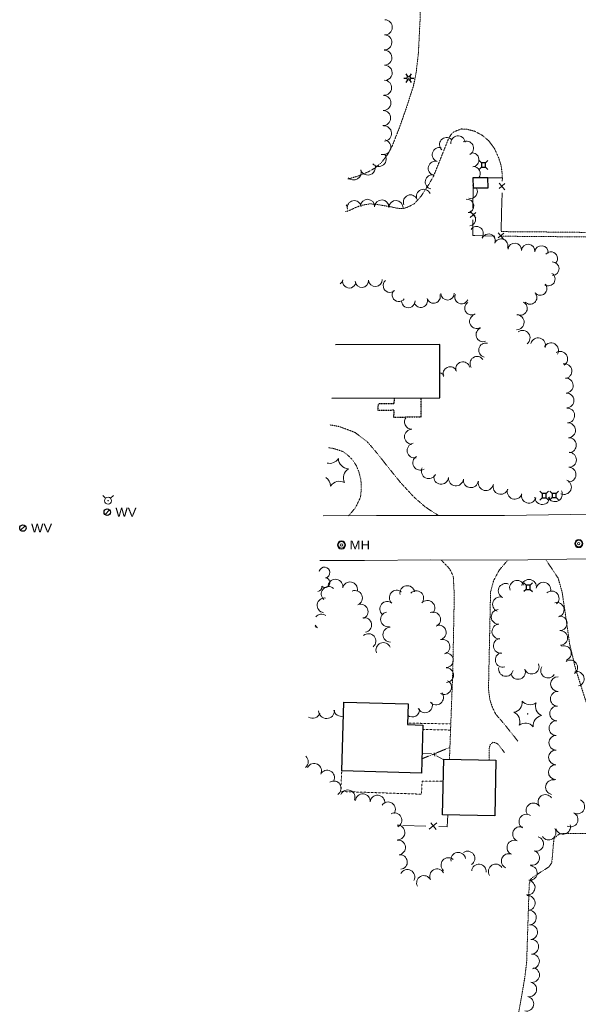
# Model space of a CAD drawing. Extents: x 386588 to 390135, y 96998 to 113606.
# Tile 31 of 92: x 387303 to 387607, y 99596 to 100133. Entities that reach past the tile are written whole.
import ezdxf
from ezdxf.enums import TextEntityAlignment as Align

# ---------------------------------------------------------------- set-up
doc = ezdxf.new("R2010")
doc.units = 0
doc.header["$MEASUREMENT"] = 0
doc.linetypes.add('Wisdot3', pattern=[0.1875, 0.125, -0.0625])
doc.linetypes.add('Wisdot5', pattern=[0.1, 0.05, -0.05])
for name, color, linetype, lineweight in [('E_BLD', 241, 'Continuous', 25), ('E_DWY', 2, 'Wisdot3', 15), ('E_LAND_Vegetation', 3, 'Continuous', 15), ('E_LTG', 21, 'Continuous', 25), ('E_MISCPROP_HvyDash', 241, 'Wisdot3', 25), ('E_MISCPROP_Railing', 30, 'Continuous', 15), ('E_PATH_Sidewalk', 2, 'Wisdot5', 15), ('E_UTL_AG_Bold', 30, 'Continuous', 25), ('E_UTL_MH', 30, 'Continuous', 15), ('E_UTL_W', 5, 'Continuous', 25), ('E_UTL_WHydrant', 4, 'Continuous', 15)]:
    doc.layers.add(name, color=color, linetype=linetype, lineweight=lineweight)
doc.layers.add('P2S1_Complete', color=7, linetype='Continuous', lineweight=15, transparency=0.9)
doc.styles.add('Style-dot_font5', font='dot_font5.shx')

# ---------------------------------------------------------------- blocks, each defined once
blk = doc.blocks.new('HYD')
at = {"layer": 'E_UTL_WHydrant'}
for p, q in [((-3.8, 3.8), (-8.3, 8.3)), ((3.8, 3.8), (8.3, 8.3))]:
    blk.add_line(p, q, dxfattribs=at)
for radius in [5.48, 0.42]:
    blk.add_circle((0, 0), radius, dxfattribs=at)
blk = doc.blocks.new('LPOL')
at = {"layer": 'E_LTG'}
for p, q in [((-4, 0), (-1.5, 0)), ((-0.75, 1.3), (-2, 3.46)), ((0.75, 1.3), (2, 3.46)), ((1.5, 0), (4, 0)), ((-2, -3.46), (-0.75, -1.3)), ((2, -3.46), (0.75, -1.3))]:
    blk.add_line(p, q, dxfattribs=at)
for radius in [1.5, 1.5, 1.5, 0.125]:
    blk.add_circle((0, 0), radius, dxfattribs=at)
blk = doc.blocks.new('MH')
at = {"layer": 'E_UTL_MH'}
for radius in [5, 4, 1.5]:
    blk.add_circle((0, 0), radius, dxfattribs=at)
at = {"layer": 'E_UTL_MH', "style": 'Style-dot_font5', "width": 1.111111}
blk.add_text('MH', height=10.8, dxfattribs=at).set_placement((10, 0), align=Align.MIDDLE_LEFT)
blk = doc.blocks.new('PED')
at = {"layer": 'E_UTL_AG_Bold'}
for p, q in [((-2.5, 2.5), (-5.3, 5.3)), ((2.5, 2.5), (5.3, 5.3)), ((-2.5, -2.5), (-5.3, -5.3)), ((2.5, -2.5), (5.3, -5.3))]:
    blk.add_line(p, q, dxfattribs=at)
at = {"layer": 'E_UTL_AG_Bold', "flags": 128}
blk.add_lwpolyline([(-2.5, -2.5), (2.5, -2.5), (2.5, 2.5), (-2.5, 2.5)], close=True, dxfattribs=at)
blk = doc.blocks.new('CTRE')
at = {"layer": 'E_LAND_Vegetation'}
blk.add_circle((0, 0), 0.223, dxfattribs=at)
for centre, start, end in [((-11.97, 8.96), 280.2067, 5.97162), ((1.81, 14.92), 220.21132, 305.97623), ((13.83, 5.89), 160.21133, 245.97624), ((-13.83, -5.9), 340.21132, 65.97623), ((-1.81, -14.93), 40.21133, 125.97624)]:
    blk.add_arc(centre, 7.87, start, end, dxfattribs=at)
at = {"layer": 'E_LAND_Vegetation', "extrusion": (0, 0, -1)}
blk.add_arc((-12.03, -9.04), 7.87, 354.07279, 79.74889, dxfattribs=at)
blk = doc.blocks.new('WV')
at = {"layer": 'E_UTL_W'}
blk.add_line((-2.8, -2.8), (2.8, 2.8), dxfattribs=at)
blk.add_circle((0, 0), 4, dxfattribs=at)
at = {"layer": 'E_UTL_W', "style": 'Style-dot_font5', "width": 1.111111}
blk.add_text('WV', height=10.8, dxfattribs=at).set_placement((10, 0), align=Align.MIDDLE_LEFT)

msp = doc.modelspace()

# ---------------------------------------------------------------- linework, layer by layer
at = {"layer": 'E_BLD'}
for p, q in [((387557.84, 100047.05), (387549.67, 100046.88)), ((387549.67, 100046.88), (387549.79, 100041.43)), ((387557.96, 100041.6), (387557.84, 100047.05)), ((387557.84, 100047.05), (387557.84, 100047.05)), ((387549.79, 100041.43), (387557.96, 100041.6)), ((387531.63, 99956.16), (387474.86, 99955.96)), ((387531.73, 99927), (387531.63, 99956.16)), ((387472.75, 99926.79), (387531.73, 99927)), ((387531.73, 99927), (387531.73, 99927)), ((387478.24, 99723.72), (387479.33, 99761.22)), ((387479.33, 99761.22), (387479.33, 99761.22)), ((387479.33, 99761.22), (387514.37, 99760.2)), ((387514.37, 99760.2), (387514.04, 99748.91)), ((387514.37, 99760.2), (387514.37, 99760.2)), ((387514.04, 99748.91), (387514.04, 99748.91)), ((387514.04, 99748.91), (387522.41, 99748.67)), ((387522.41, 99748.67), (387521.65, 99722.46)), ((387522.41, 99748.67), (387522.41, 99748.67)), ((387533.17, 99699.84), (387533.86, 99730.18)), ((387533.86, 99730.18), (387533.86, 99730.18)), ((387533.86, 99730.18), (387562.3, 99729.53)), ((387562.3, 99729.53), (387561.61, 99699.19)), ((387562.3, 99729.53), (387562.3, 99729.53)), ((387521.65, 99722.46), (387478.24, 99723.72)), ((387521.65, 99722.46), (387521.65, 99722.46)), ((387561.61, 99699.19), (387533.17, 99699.84)), ((387561.61, 99699.19), (387561.61, 99699.19))]:
    msp.add_line(p, q, dxfattribs=at)
at = {"layer": 'E_DWY', "flags": 128}
for points in [[(387481.64, 100046.3), (387487.47, 100048.04), (387492.64, 100050.21), (387496.36, 100052.3), (387499.72, 100055.17), (387503.14, 100059.56), (387505.56, 100063.93), (387509.65, 100074.27), (387513.76, 100085.99), (387517.39, 100097.37), (387518.81, 100104.48), (387520, 100114.9), (387520.91, 100132.64), (387521.32, 100159.54), (387520.97, 100182.89), (387521.38, 100192.3), (387522.48, 100197.48), (387525.62, 100203.38), (387529.43, 100207.59), (387533.77, 100210.76), (387539.35, 100213.91), (387546.43, 100215.82), (387554.1, 100216.85), (387565.96, 100218.12), (387582.51, 100218.98), (387608.02, 100218.74), (387648.36, 100218.24), (387697.18, 100216.52), (387751.33, 100215.23), (387768.23, 100215.33), (387786.45, 100216.2), (387806.43, 100217.6), (387814.23, 100218.05), (387819.08, 100218.07)], [(387565.78, 100046.89), (387565.7, 100049.19), (387565.15, 100053.5), (387563.72, 100058.02), (387561.46, 100062.99), (387558.36, 100067.14), (387554.8, 100070.15), (387550.58, 100072.4), (387546.2, 100073.51), (387543.45, 100073.6), (387541.13, 100072.81), (387539.05, 100071.78), (387537.81, 100070.57), (387536.25, 100067.85), (387528.29, 100047.88), (387525.24, 100042.65), (387521.43, 100036.91), (387517.89, 100032.94), (387515.68, 100031.72), (387513.87, 100030.89), (387512.11, 100030.28), (387509.94, 100030.29), (387507.96, 100030.47), (387505.65, 100031.05), (387498.41, 100032.31), (387493.65, 100032.8), (387490.5, 100032.28), (387488.24, 100031.7), (387485.43, 100030.64), (387483.28, 100029.56), (387480.97, 100028.69), (387480.29, 100028.52)], [(387565.13, 100017.65), (387600.23, 100017.35), (387630.03, 100016.98), (387653.7, 100016.67), (387702.71, 100016.96), (387736.54, 100015.62), (387768.04, 100015.32), (387790.66, 100014.96), (387809.4, 100014.48), (387821.79, 100013.77), (387835.78, 100012.48), (387842.46, 100011.6), (387844.4, 100011.17)], [(387565.11, 100015.15), (387600.21, 100014.85), (387630, 100014.48), (387653.69, 100014.17), (387702.67, 100014.46), (387736.48, 100013.12), (387768, 100012.82), (387790.61, 100012.46), (387809.3, 100011.98), (387821.61, 100011.28), (387835.5, 100010), (387842.03, 100009.14), (387844.23, 100008.65)], [(387530.93, 99862.87), (387523.85, 99867.5), (387517.53, 99873.03), (387510.34, 99880.79), (387503.91, 99888.71), (387497.89, 99896.38), (387492.23, 99903.01), (387485.36, 99908.21), (387476.82, 99911.43), (387471.7, 99912.32)], [(387481.95, 99862.74), (387485.72, 99867.19), (387488.42, 99872.8), (387488.9, 99877.36), (387488.68, 99882.34), (387487.41, 99887.14), (387486.1, 99890.2), (387484.22, 99893.12), (387481.81, 99895.51), (387479.03, 99897.68), (387475.66, 99898.84), (387472.81, 99899.66), (387470.79, 99899.77)], [(387627.02, 99839.44), (387619.49, 99833.11), (387616.17, 99828.03), (387614.13, 99823.63), (387612.93, 99818.53), (387612.7, 99812.07), (387613.62, 99803.4), (387615.94, 99792.92), (387619.31, 99783.59), (387624.43, 99774.12), (387629.97, 99765.36), (387637.11, 99757.01), (387642.01, 99751.27), (387648.98, 99743.78), (387651.73, 99740.84), (387655.26, 99738.83), (387658.52, 99737.76), (387663.19, 99736.03), (387668.48, 99734.84), (387675.26, 99734.16), (387688.43, 99734.2), (387688.58, 99715.18), (387676.49, 99714.94), (387666.59, 99716.03), (387656.18, 99718.62), (387643.45, 99723.71), (387632.82, 99730.13), (387625.71, 99735.87), (387618.71, 99746.05), (387611.22, 99761.96), (387605.74, 99779.19), (387602.49, 99792.76), (387600.19, 99808.81), (387598.38, 99821.16), (387596.21, 99828.76), (387589.44, 99838.92)], [(387536.95, 99730.11), (387538.78, 99778.77), (387539.58, 99819.7), (387539.02, 99829.84), (387537.05, 99833.81), (387532.42, 99838.7)], [(387568.77, 99838.58), (387564.12, 99833.19), (387561.04, 99827.45), (387559.35, 99821.25), (387558.22, 99768.19), (387558.98, 99762.49), (387560.27, 99758.56), (387562.13, 99754.68), (387566.61, 99749.48), (387570.36, 99744.79), (387574.23, 99739.93)], [(387566.87, 99733.74), (387563.52, 99738.17), (387562.1, 99739.01), (387560.73, 99739.28), (387559.2, 99738.09), (387558.59, 99736.12), (387558.53, 99729.62)], [(387602.13, 99542.12), (387602.69, 99545.55), (387602.66, 99547.59), (387602.07, 99549.43), (387600.71, 99550.85), (387574.21, 99554.31), (387572.03, 99555.07), (387570.35, 99556.9), (387569.51, 99562.51), (387570.07, 99565.4), (387578.04, 99611.14), (387579.03, 99619.31), (387580.42, 99661.95), (387581.14, 99664.56), (387582.77, 99666.01), (387591.27, 99671.45), (387592.69, 99673.68), (387593.06, 99677.06), (387593.63, 99684.18), (387593.94, 99686.53), (387595.26, 99688.17), (387596.64, 99689.16), (387598.85, 99689.64), (387624.72, 99689.47), (387627.45, 99689.05), (387629.57, 99688.06), (387631.87, 99686.65), (387634.57, 99685.78), (387643.57, 99685.23), (387644.45, 99685.23), (387645.01, 99684.54), (387645.22, 99682.89), (387642.52, 99632.49), (387642.84, 99631.35), (387673.7, 99609.75), (387673.92, 99607.95), (387673.27, 99606.15), (387672.53, 99603.69), (387672.06, 99601.53), (387672.36, 99598.86), (387673.45, 99596.26), (387674.99, 99594.35), (387677.48, 99592.45), (387679.9, 99591.41), (387683.07, 99590.88), (387687, 99591.86), (387689.98, 99593.64), (387692.24, 99595.29), (387694.55, 99596.43), (387697.25, 99597.23), (387699.55, 99597.65), (387704.1, 99598.03), (387713.78, 99598.11), (387713.77, 99599.26)]]:
    msp.add_lwpolyline(points, dxfattribs=at)
at = {"layer": 'E_LAND_Vegetation'}
for centre, radius, start, end in [((387501.66, 100129.02), 4.12, 268.2782, 88.2782), ((387501.42, 100120.77), 4.12, 268.2782, 88.2782), ((387501.46, 100112.44), 4.12, 271.1484, 91.1484), ((387501.62, 100104.19), 4.12, 271.1484, 91.1484), ((387501.32, 100096.08), 4.12, 267.1773, 87.1773), ((387500.91, 100087.8), 4.12, 268.6547, 88.6547), ((387500.71, 100079.55), 4.12, 268.6547, 88.6547), ((387501.25, 100071.13), 4.12, 274.7559, 94.7559), ((387541.61, 100066), 3.87, 6.5482, 186.5482), ((387500.82, 100063.71), 4.12, 254.1251, 74.1251), ((387535.38, 100065.06), 3.87, 47.8213, 227.8213), ((387546.24, 100063.11), 3.87, 298.1775, 118.1775), ((387498.38, 100057.27), 4.12, 219.4064, 39.4064), ((387531.4, 100059.57), 3.87, 73.6618, 253.6618), ((387549.18, 100056.78), 3.87, 276.5417, 96.5417), ((387492.45, 100052.61), 4.12, 199.3027, 19.3027), ((387529.23, 100052.14), 3.87, 73.6618, 253.6618), ((387484.67, 100049.88), 4.12, 223.8159, 19.3027), ((387527.59, 100044.73), 3.87, 78.1089, 258.1089), ((387549.9, 100049.26), 3.87, 323.2491, 90.8328), ((387548.48, 100039.43), 3.67, 69.6276, 73.3021), ((387515.68, 100033.81), 3.87, 22.9135, 202.9135), ((387522.8, 100036.83), 3.87, 22.9135, 202.9135), ((387548.48, 100039.43), 3.67, 253.3021, 33.5765), ((387478, 100029.29), 3.87, 27.623, 48.3232), ((387485.07, 100030.69), 3.87, 10.9706, 190.9706), ((387492.29, 100031.39), 3.87, 357.2191, 177.2191), ((387500.03, 100031.03), 3.87, 357.7363, 177.7363), ((387507.76, 100030.72), 3.87, 357.7363, 177.7363), ((387546.57, 100031.62), 3.67, 277.6228, 97.6228), ((387547.55, 100024.35), 3.67, 277.6228, 97.6228), ((387551.73, 100016.77), 3.67, 325.1415, 145.1415), ((387558.28, 100012.71), 3.67, 338.4327, 158.4327), ((387565.1, 100010.01), 3.67, 338.3178, 158.3178), ((387572.54, 100007.74), 3.67, 354.9018, 174.9018), ((387579.81, 100007.08), 3.67, 353.6636, 173.6636), ((387587.11, 100006.27), 3.67, 353.6636, 173.6636), ((387592.22, 100002.94), 3.67, 319.6339, 139.6339), ((387593.01, 99997.43), 3.67, 271.5203, 91.5203), ((387590.85, 99991.79), 3.67, 237.4128, 57.4128), ((387475.21, 99992.24), 3.68, 304.8293, 347.0289), ((387482.38, 99990.58), 3.68, 167.0289, 347.0289), ((387489.2, 99990.86), 3.68, 183.778, 3.778), ((387496.52, 99991.37), 3.68, 184.0622, 4.0622), ((387504.53, 99988.22), 3.68, 132.0676, 312.0676), ((387509.35, 99983.2), 3.68, 144.3849, 324.3849), ((387535.88, 99984.04), 3.68, 181.7736, 1.7736), ((387580.93, 99981.72), 3.67, 222.5564, 42.5564), ((387586.45, 99986.62), 3.67, 221.2174, 41.2174), ((387514.52, 99979.87), 3.68, 180.2727, 0.2727), ((387521.32, 99979.95), 3.68, 198.3869, 18.3869), ((387528.3, 99982.27), 3.68, 198.3869, 18.3869), ((387543.54, 99981.95), 3.68, 156.6555, 336.6555), ((387548.96, 99975.93), 3.68, 124.4804, 304.4804), ((387575.7, 99975.83), 3.67, 243.7665, 63.7665), ((387551.79, 99968.72), 3.86, 119.6962, 299.6809), ((387573.61, 99968.25), 4.06, 269.5061, 89.4908), ((387555.3, 99961.51), 3.86, 110.614, 290.5987), ((387576.83, 99959.77), 4.06, 306.4839, 126.4685), ((387585.24, 99955.63), 4.06, 344.1017, 164.0864), ((387556.73, 99953.01), 3.86, 76.3565, 256.3412), ((387592.29, 99952.95), 4.06, 329.8925, 149.8772), ((387597.32, 99948.27), 4.06, 302.3015, 122.2862), ((387544.23, 99942.82), 3.86, 15.4093, 195.394), ((387552.01, 99945.75), 3.86, 34.5328, 214.5174), ((387537.3, 99940.11), 3.86, 23.2312, 203.2159), ((387599.58, 99941.57), 4.06, 278.3703, 98.355), ((387530.88, 99936.9), 3.86, 37.3654, 78.0448), ((387600.36, 99933.71), 4.06, 272.622, 92.6067), ((387600.73, 99925.59), 4.06, 272.622, 92.6067), ((387601.12, 99917.45), 4.06, 273.3155, 93.3002), ((387516.53, 99913.97), 4.06, 139.6998, 269.6564), ((387516.48, 99905.85), 4.06, 89.6717, 269.6564), ((387601.59, 99909.34), 4.06, 273.3155, 93.3002), ((387602.06, 99901.23), 4.06, 273.3155, 93.3002), ((387517.95, 99898.34), 4.06, 102.0171, 282.0017), ((387471.61, 99897.05), 5.72, 255.5986, 326.9685), ((387482.13, 99894.06), 5.72, 181.2036, 266.9685), ((387521.04, 99891.64), 4.06, 119.9547, 299.9394), ((387602.09, 99893.29), 4.06, 268.4517, 88.4364), ((387484.8, 99883.44), 5.72, 121.2036, 206.9685), ((387525.69, 99887.1), 4.06, 154.4323, 334.417), ((387601.87, 99885.17), 4.06, 268.4517, 88.4364), ((387466.42, 99878.83), 5.72, 1.2036, 56.0383), ((387532.42, 99884.03), 4.06, 173.3981, 353.3828), ((387540.49, 99883.1), 4.06, 173.3981, 353.3828), ((387548.56, 99882.16), 4.06, 173.3981, 353.3828), ((387599.34, 99878.43), 4.06, 245.9769, 65.9616), ((387476.94, 99875.83), 5.72, 61.2036, 146.9685), ((387556.72, 99880.55), 4.06, 168.0933, 348.078), ((387564.84, 99878.51), 4.06, 161.043, 341.0277), ((387572.52, 99875.87), 4.06, 161.043, 341.0277), ((387580.21, 99873.71), 4.06, 164.5654, 344.5501), ((387587.56, 99872.98), 4.06, 182.1932, 2.1779), ((387594.43, 99874.51), 4.06, 206.5959, 26.5806), ((387468.8, 99831.8), 2.97, 282.0667, 165.04), ((387462.97, 99832.32), 2.97, 4.4159, 6.9484), ((387469.18, 99826.29), 2.61, 226.772, 84.7046), ((387464.62, 99824.14), 2.78, 279.9887, 5.0749), ((387471.09, 99820.13), 4.03, 49.7922, 229.7768), ((387474.83, 99824.12), 4.03, 349.7756, 169.7602), ((387482.77, 99822.68), 4.03, 349.7756, 169.7602), ((387513.98, 99820.6), 4.03, 10.914, 190.8986), ((387567.59, 99821.85), 4, 66.9663, 246.951), ((387573.76, 99823.52), 4, 19.4683, 199.453), ((387580.34, 99824.06), 4, 348.6776, 168.6623), ((387588.18, 99822.49), 4, 348.6776, 168.6623), ((387468.86, 99813.94), 4.03, 82.264, 262.2486), ((387485.47, 99817.99), 4.03, 292.3616, 112.3463), ((387508.22, 99818.17), 4.03, 49.7905, 229.7752), ((387518.85, 99817.87), 4.03, 319.0484, 139.033), ((387564.45, 99814.49), 4, 66.9663, 246.951), ((387592.69, 99817.73), 4, 311.9782, 131.9629), ((387488.54, 99810.53), 4.03, 292.3616, 112.3463), ((387503.01, 99812.01), 4.03, 49.7905, 229.7752), ((387524.94, 99812.58), 4.03, 319.0484, 139.033), ((387595.43, 99811.52), 4, 284.2572, 104.2419), ((387467.26, 99805.08), 4.03, 55.1442, 141.5159), ((387490.45, 99803.2), 4.03, 279.9893, 99.974), ((387503.45, 99806.28), 4.03, 101.2777, 281.2624), ((387528.06, 99806.26), 4.03, 293.5699, 113.5546), ((387563.74, 99807.65), 4, 92.8171, 272.8018), ((387597.04, 99804.17), 4, 272.0632, 92.0479), ((387462.65, 99798.46), 4.03, 55.1442, 74.5676), ((387467.26, 99805.08), 4.03, 210.1882, 235.1289), ((387504.68, 99797.94), 4.03, 90.5564, 270.5411), ((387531.11, 99799.16), 4.03, 284.5759, 104.5606), ((387564.13, 99799.66), 4, 92.8171, 272.8018), ((387492.79, 99794.46), 4.03, 310.8108, 130.7955), ((387597.33, 99796.17), 4, 272.0632, 92.0479), ((387500.9, 99789.59), 4.03, 23.234, 203.2187), ((387533.14, 99791.35), 4.03, 284.5759, 104.5606), ((387564.91, 99791.87), 4, 97.2843, 277.269), ((387599.38, 99787.89), 4, 288.5006, 108.4853), ((387535, 99784.01), 4.03, 271.2863, 91.271), ((387565.95, 99784.27), 4, 106.0985, 286.0832), ((387535.18, 99775.94), 4.03, 271.2863, 91.271), ((387567.74, 99779.27), 4, 167.9349, 347.9196), ((387581.8, 99780.52), 4, 201.3491, 21.3338), ((387590.68, 99778.35), 4, 149.084, 329.0686), ((387602.77, 99780.07), 4, 304.7747, 124.7594), ((387574.35, 99777.61), 4, 201.3491, 21.3338), ((387596.11, 99771.05), 4, 89.4348, 269.4195), ((387606.36, 99773.85), 4, 284.7187, 104.7034), ((387534.02, 99769.33), 4.03, 241.1031, 61.0878), ((387529.67, 99763.71), 4.03, 218.9495, 38.9341), ((387595.96, 99762.98), 4, 87.4661, 267.4508), ((387523.6, 99759.47), 4.03, 202.6149, 22.5996), ((387595.61, 99754.99), 4, 87.4661, 267.4508), ((387462.26, 99756.73), 4.35, 240.8296, 338.2141), ((387469.93, 99756.6), 4.35, 181.7785, 1.7632), ((387478.14, 99757.73), 4.35, 191.133, 282.7906), ((387516.59, 99757.12), 4.03, 233.4159, 5.8763), ((387595.25, 99746.99), 4, 87.4661, 267.4508), ((387595.11, 99739.06), 4, 89.2875, 269.2722), ((387455.96, 99728.7), 4, 308.4756, 48.683), ((387595.01, 99731.06), 4, 89.2875, 269.2722), ((387463.19, 99723.78), 4, 332.5979, 152.5826), ((387594.91, 99723.06), 4, 89.2875, 269.2722), ((387470.29, 99720.09), 4, 332.5979, 152.5826), ((387473.9, 99714.17), 4, 302.772, 122.7567), ((387593.37, 99714.84), 4, 79.011, 258.9957), ((387481.44, 99709.34), 4, 337.5343, 157.519), ((387489.7, 99707.2), 4, 354.7129, 174.6976), ((387497.67, 99706.46), 4, 354.7129, 174.6976), ((387589.27, 99706.79), 4, 35.2543, 215.239), ((387503.5, 99702.75), 4, 326.4219, 146.4065), ((387582.73, 99702.18), 4, 35.2543, 215.239), ((387606.65, 99704.32), 4, 242.9656, 62.9503), ((387506.93, 99696.83), 4, 297.4149, 117.3996), ((387578.88, 99696.05), 4, 56.7963, 236.781), ((387603.02, 99697.19), 4, 242.9656, 62.9503), ((387508.63, 99690.15), 4, 272.1885, 92.1732), ((387598.91, 99693.2), 4, 196.7675, 16.7522), ((387575.45, 99689.28), 4, 67.1475, 247.1321), ((387590.98, 99690.08), 4, 212.9724, 32.9571), ((387508.96, 99681.98), 4, 277.1295, 97.1142), ((387572.34, 99681.91), 4, 67.1475, 247.1321), ((387584.24, 99683.92), 4, 253.8672, 73.8519), ((387509.95, 99674.04), 4, 277.1295, 97.1142), ((387541.77, 99675.27), 4, 10.6457, 190.6304), ((387546.8, 99675.96), 4, 303.6767, 123.6614), ((387569.28, 99674.54), 4, 67.441, 247.4257), ((387582.01, 99676.24), 4, 253.8672, 73.8519), ((387536.34, 99672.41), 4, 49.7934, 229.778), ((387553.04, 99668.81), 4, 354.6674, 174.6521), ((387562.2, 99668.88), 4, 32.2704, 212.2551), ((387514.03, 99665.89), 4, 331.9689, 151.9535), ((387530.15, 99666.26), 4, 27.1733, 207.158), ((387580.75, 99668.05), 4, 261.7968, 81.7815), ((387523.04, 99662.61), 4, 27.1733, 207.158), ((387579.6, 99660.13), 4, 261.7968, 81.7815), ((387579.64, 99651.71), 4, 274.7925, 94.7772), ((387580.31, 99643.73), 4, 274.7925, 94.7772), ((387580.97, 99635.76), 4, 274.7925, 94.7772), ((387581.54, 99627.85), 4, 273.0301, 93.0148), ((387581.96, 99619.86), 4, 273.0301, 93.0148), ((387582.05, 99612.42), 4, 258.499, 78.4837), ((387580.46, 99604.59), 4, 258.499, 78.4837), ((387578.86, 99596.75), 4, 258.499, 78.4837)]:
    msp.add_arc(centre, radius, start, end, dxfattribs=at)
at = {"layer": 'E_MISCPROP_HvyDash', "flags": 128}
msp.add_lwpolyline([(387506.79, 99926.91), (387506.65, 99923.79), (387498.04, 99923.86), (387497.9, 99920.31), (387506.63, 99920.43), (387506.48, 99916.53), (387521.49, 99916.69), (387521.54, 99926.96)], dxfattribs=at)
at = {"layer": 'E_MISCPROP_Railing'}
for p, q in [((387564.04, 100044.09), (387567.1, 100040.41)), ((387567.17, 100043.85), (387564.04, 100041.21)), ((387548.26, 100025.36), (387551.35, 100028.06)), ((387551.4, 100025.18), (387548.28, 100028.8)), ((387563.46, 100017.07), (387566.53, 100013.4)), ((387566.6, 100016.84), (387563.47, 100014.2)), ((387529.8, 99732.94), (387527.59, 99732.49)), ((387529.01, 99731.69), (387528.6, 99733.58)), ((387530, 99695.33), (387525.8, 99691.89)), ((387529.7, 99691.77), (387526.74, 99695.36))]:
    msp.add_line(p, q, dxfattribs=at)
at = {"layer": 'E_MISCPROP_Railing', "flags": 128}
for points in [[(387557.84, 100047.05), (387565.78, 100046.89), (387565.75, 100045.18)], [(387549.74, 100030.45), (387549.79, 100041.43)], [(387565.61, 100038.79), (387565.38, 100027.82)], [(387565.38, 100027.82), (387565.17, 100018.16)], [(387550.76, 100015.47), (387549.68, 100015.49), (387549.71, 100024.06)], [(387561.74, 100015.23), (387550.76, 100015.47)], [(387527.15, 99733.15), (387521.96, 99733.32)], [(387533.85, 99729.74), (387529.87, 99731.99)], [(387536.01, 99699.78), (387535.63, 99693.24), (387531.22, 99693.38)], [(387523.98, 99693.6), (387511.51, 99694)]]:
    msp.add_lwpolyline(points, dxfattribs=at)
at = {"layer": 'E_PATH_Sidewalk', "flags": 128}
for points in [[(387537.67, 99749.32), (387514.07, 99749.76)], [(387537.54, 99745.96), (387522.34, 99746.29)], [(387537.19, 99736.51), (387521.99, 99730.31), (387521.88, 99730.3)], [(387533.59, 99718.07), (387522.05, 99718.12), (387521.68, 99711.01), (387477.6, 99712.48), (387478.25, 99724.1)]]:
    msp.add_lwpolyline(points, dxfattribs=at)
at = {"layer": 'P2S1_Complete', "flags": 128}
for points in [[(387468.1, 99862.66), (387497.2, 99862.82), (387527.56, 99862.87), (387566.97, 99862.89), (387603.02, 99863.37), (387638.67, 99863.95), (387657.36, 99864.03), (387688.72, 99865.3), (387722.82, 99866.1), (387764.62, 99867.81), (387788.77, 99868.52), (387812.82, 99871.41), (387825.08, 99874.23), (387832.34, 99877.24), (387838.43, 99881.28)], [(387831.33, 99829.44), (387828.82, 99832.16), (387825.89, 99833.75), (387820.27, 99836.16), (387811.95, 99838.48), (387802.05, 99839.83), (387786.93, 99840.36), (387764.94, 99840.44), (387720.67, 99840.06), (387686.16, 99839.97), (387650.62, 99839.7), (387611.63, 99839.27), (387568.91, 99838.58), (387526.74, 99838.72), (387490.59, 99838.32), (387466.91, 99838.39), (387466.34, 99838.38)]]:
    msp.add_lwpolyline(points, dxfattribs=at)

# ---------------------------------------------------------------- block references
at = {"layer": 'E_LAND_Vegetation', "xscale": 0.7108526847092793, "yscale": 0.7108526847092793, "zscale": 0.7108526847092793}
msp.add_blockref('CTRE', (387579.59, 99754.76), dxfattribs=at)
at = {"layer": 'E_LTG', "xscale": 0.692840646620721, "yscale": 0.692840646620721, "zscale": 0.692840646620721}
msp.add_blockref('LPOL', (387514.81, 100101.28), dxfattribs=at)
at = {"layer": 'E_UTL_AG_Bold', "xscale": 0.4503659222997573, "yscale": 0.4503659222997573, "zscale": 0.4503659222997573}
for p in [(387555.5, 100053.98), (387588.54, 99873.74), (387594.03, 99873.85), (387579.84, 99823.79)]:
    msp.add_blockref('PED', p, dxfattribs=at)
at = {"layer": 'E_UTL_MH', "xscale": 0.4444444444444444, "yscale": 0.4444444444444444, "zscale": 0.4444444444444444}
for p in [(387607.44, 99847.6), (387478.09, 99846.87)]:
    msp.add_blockref('MH', p, dxfattribs=at)
at = {"layer": 'E_UTL_W', "xscale": 0.4444444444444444, "yscale": 0.4444444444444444, "zscale": 0.4444444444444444}
for p in [(387350.4, 99864.69), (387304.41, 99856.08)]:
    msp.add_blockref('WV', p, dxfattribs=at)
at = {"layer": 'E_UTL_WHydrant', "xscale": 0.3477624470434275, "yscale": 0.3477624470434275, "zscale": 0.3477624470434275}
msp.add_blockref('HYD', (387350.83, 99870.98), dxfattribs=at)

doc.saveas('drawing.dxf')
